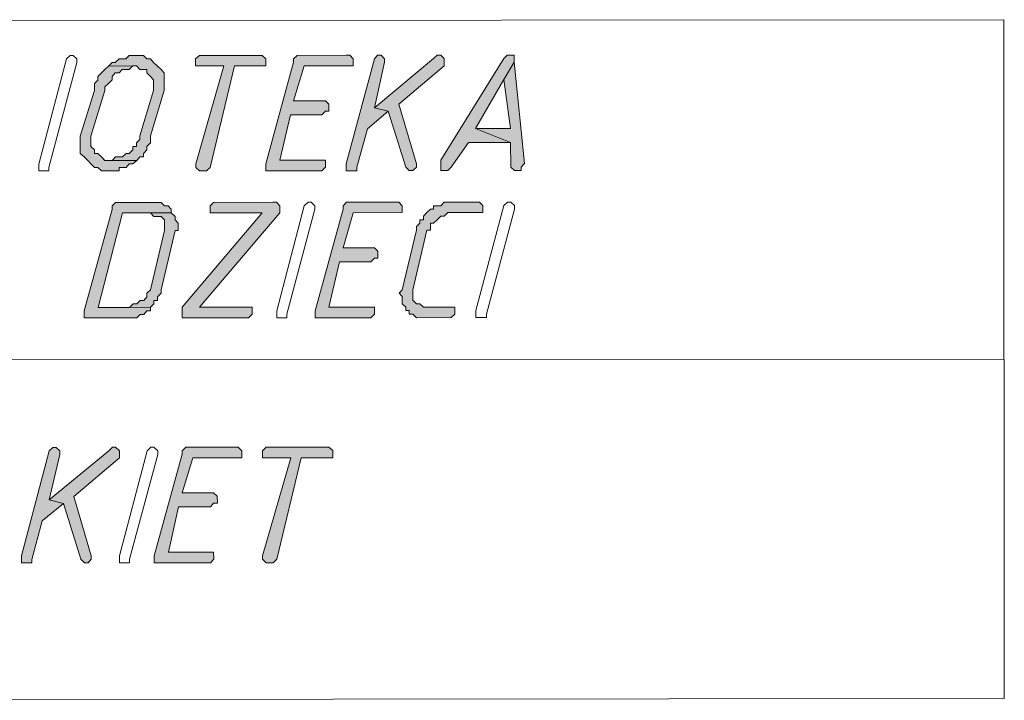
# Model space of a CAD drawing. Header units: inches. Extents: x -5850 to 5646, y 8947 to 13007.
# Tile 10 of 256: x -4831 to -4712, y 9580 to 9663. Entities that reach past the tile are written whole.
import ezdxf

# ---------------------------------------------------------------- set-up
doc = ezdxf.new("R2010")
doc.units = ezdxf.units.IN
doc.header["$MEASUREMENT"] = 0
for name, color, linetype in [('at_Entity', 7, 'Continuous'), ('at_Rect', 7, 'Continuous'), ('at_Solid', 7, 'Continuous')]:
    doc.layers.add(name, color=color, linetype=linetype)

msp = doc.modelspace()

# ---------------------------------------------------------------- hatches: boundary and pattern name
at = {"layer": 'at_Solid', "lineweight": 20}
for points in [[(-4816.63, 9658.19), (-4817.52, 9658.19), (-4817.91, 9657.77), (-4818.74, 9657.77), (-4819.19, 9657.35), (-4819.58, 9657.35), (-4820.03, 9656.92), (-4816.62, 9656.93), (-4816.23, 9656.5), (-4815.4, 9656.5), (-4815.4, 9656.09), (-4814.95, 9655.66), (-4814.56, 9655.24), (-4814.56, 9653.97), (-4816.23, 9648.48), (-4816.23, 9648.06), (-4816.62, 9647.64), (-4816.62, 9647.21), (-4817.06, 9647.21), (-4817.06, 9646.79), (-4817.51, 9646.37), (-4817.9, 9646.36), (-4818.34, 9645.95), (-4819.18, 9645.95), (-4819.57, 9645.52), (-4820.02, 9645.52), (-4816.61, 9645.52), (-4816.22, 9645.95), (-4815.78, 9645.95), (-4815.78, 9646.37), (-4815.39, 9646.79), (-4815.39, 9647.21), (-4814.94, 9647.64), (-4814.94, 9648.48), (-4813.28, 9653.98), (-4813.28, 9654.82), (-4813.28, 9656.09), (-4813.67, 9656.51), (-4814.12, 9656.93), (-4814.56, 9657.35), (-4814.95, 9657.78), (-4815.4, 9657.78), (-4815.79, 9658.19), (-4816.24, 9658.19)], [(-4801.85, 9658.21), (-4809.04, 9658.2), (-4809.49, 9657.78), (-4809.49, 9656.93), (-4806.09, 9656.94), (-4809.48, 9645.11), (-4809.48, 9644.69), (-4809.03, 9644.26), (-4808.19, 9644.27), (-4807.75, 9644.69), (-4804.8, 9656.94), (-4801.01, 9656.94), (-4801.01, 9657.79), (-4801.46, 9658.21)], [(-4791.31, 9658.22), (-4797.22, 9658.21), (-4797.67, 9657.79), (-4797.67, 9657.37), (-4801, 9645.11), (-4801, 9644.27), (-4794.25, 9644.28), (-4793.81, 9644.7), (-4793.81, 9645.54), (-4799.33, 9645.54), (-4798.05, 9651.03), (-4794.26, 9651.04), (-4793.81, 9651.46), (-4793.42, 9651.46), (-4793.42, 9652.3), (-4793.81, 9652.73), (-4797.66, 9652.72), (-4796.38, 9656.95), (-4790.47, 9656.95), (-4790.47, 9657.8), (-4790.86, 9658.22)], [(-4787.52, 9658.22), (-4787.91, 9657.8), (-4791.3, 9645.12), (-4791.3, 9644.28), (-4790.01, 9644.28), (-4790.01, 9644.71), (-4788.74, 9649.35), (-4786.23, 9651.46), (-4787.9, 9651.88), (-4786.68, 9657.38), (-4786.68, 9657.8), (-4787.07, 9658.22)], [(-4780.32, 9658.23), (-4780.77, 9657.81), (-4787.9, 9651.88), (-4786.23, 9651.46), (-4784.1, 9644.71), (-4783.71, 9644.29), (-4783.27, 9644.29), (-4782.82, 9644.71), (-4782.82, 9645.13), (-4784.95, 9652.31), (-4779.49, 9656.96), (-4779.49, 9657.81), (-4779.88, 9658.23)], [(-4771.46, 9658.23), (-4771.85, 9658.23), (-4772.29, 9657.81), (-4779.87, 9645.56), (-4779.86, 9644.29), (-4779.03, 9644.29), (-4778.64, 9644.72), (-4776.52, 9647.67), (-4771.45, 9647.68), (-4775.69, 9649.36), (-4772.29, 9655.28), (-4771.01, 9657.39), (-4771.01, 9658.23)], [(-4820.03, 9656.92), (-4820.47, 9656.5), (-4820.86, 9656.08), (-4821.31, 9655.66), (-4821.31, 9655.23), (-4821.7, 9654.82), (-4821.7, 9653.97), (-4823.42, 9648.47), (-4823.42, 9647.63), (-4823.42, 9646.36), (-4822.97, 9645.94), (-4822.53, 9645.52), (-4822.13, 9645.1), (-4821.69, 9644.68), (-4821.3, 9644.68), (-4820.85, 9644.25), (-4818.73, 9644.26), (-4818.73, 9644.68), (-4817.9, 9644.68), (-4817.51, 9645.1), (-4817.06, 9645.1), (-4816.61, 9645.52), (-4820.46, 9645.52), (-4820.85, 9645.94), (-4821.3, 9646.36), (-4821.69, 9646.36), (-4821.69, 9646.79), (-4822.14, 9647.21), (-4822.14, 9648.47), (-4820.47, 9653.97), (-4820.47, 9654.39), (-4820.02, 9654.82), (-4819.58, 9655.24), (-4819.58, 9655.66), (-4819.19, 9656.08), (-4818.74, 9656.08), (-4818.35, 9656.5), (-4817.52, 9656.5), (-4817.07, 9656.93), (-4816.62, 9656.93)], [(-4771.01, 9657.39), (-4772.29, 9655.28), (-4771.45, 9649.37), (-4775.69, 9649.36), (-4771.45, 9647.68), (-4771.44, 9644.72), (-4771, 9644.3), (-4770.16, 9644.3), (-4770.16, 9644.72), (-4769.77, 9645.14)], [(-4814.55, 9640.46), (-4819.17, 9640.45), (-4819.56, 9640.03), (-4819.56, 9639.61), (-4822.96, 9627.36), (-4822.95, 9626.51), (-4816.6, 9626.51), (-4816.21, 9626.94), (-4815.76, 9626.94), (-4815.37, 9627.36), (-4814.93, 9627.36), (-4814.93, 9627.79), (-4821.28, 9627.78), (-4818.34, 9639.19), (-4812.43, 9639.19), (-4812.43, 9639.62), (-4812.82, 9640.03), (-4813.26, 9640.03), (-4813.65, 9640.46), (-4814.1, 9640.46)], [(-4800.16, 9640.47), (-4807.35, 9640.46), (-4807.74, 9640.04), (-4807.74, 9639.2), (-4801.44, 9639.2), (-4811.13, 9627.79), (-4811.13, 9626.52), (-4803.1, 9626.53), (-4802.66, 9626.95), (-4802.66, 9627.8), (-4809.01, 9627.79), (-4799.32, 9639.2), (-4799.32, 9640.05), (-4799.71, 9640.47)], [(-4785.38, 9640.48), (-4791.29, 9640.48), (-4791.68, 9640.05), (-4791.68, 9639.64), (-4795.07, 9627.38), (-4795.07, 9626.53), (-4788.32, 9626.54), (-4787.88, 9626.96), (-4787.88, 9627.81), (-4793.4, 9627.81), (-4792.12, 9633.29), (-4788.33, 9633.3), (-4787.89, 9633.72), (-4787.49, 9633.72), (-4787.5, 9634.57), (-4787.89, 9634.99), (-4791.68, 9634.98), (-4790.46, 9639.21), (-4784.54, 9639.22), (-4784.54, 9640.06), (-4784.94, 9640.48)], [(-4775.68, 9640.49), (-4779.47, 9640.49), (-4779.86, 9640.06), (-4780.75, 9640.06), (-4780.75, 9639.64), (-4781.14, 9639.64), (-4781.59, 9639.22), (-4781.98, 9638.8), (-4781.98, 9638.37), (-4782.42, 9638.37), (-4782.42, 9637.95), (-4782.81, 9637.53), (-4782.81, 9637.11), (-4784.54, 9629.92), (-4784.93, 9629.5), (-4784.54, 9629.08), (-4784.53, 9628.23), (-4784.09, 9627.81), (-4784.09, 9627.39), (-4783.7, 9627.39), (-4783.7, 9626.97), (-4783.25, 9626.97), (-4782.8, 9626.54), (-4778.62, 9626.55), (-4778.18, 9626.97), (-4778.18, 9627.82), (-4781.97, 9627.82), (-4782.42, 9628.23), (-4782.81, 9628.23), (-4783.25, 9628.66), (-4783.25, 9629.5), (-4783.25, 9629.92), (-4781.59, 9637.11), (-4781.14, 9637.11), (-4781.14, 9637.95), (-4780.75, 9637.96), (-4780.31, 9638.37), (-4779.86, 9638.8), (-4779.47, 9638.8), (-4779.02, 9639.22), (-4774.79, 9639.23), (-4774.79, 9640.07), (-4775.23, 9640.49)], [(-4812.43, 9639.19), (-4814.94, 9639.19), (-4814.54, 9638.77), (-4813.65, 9638.77), (-4813.26, 9638.34), (-4813.26, 9637.5), (-4813.26, 9637.08), (-4814.93, 9629.89), (-4815.37, 9629.48), (-4815.37, 9629.05), (-4815.76, 9628.63), (-4816.21, 9628.63), (-4816.6, 9628.2), (-4817.04, 9628.2), (-4817.49, 9627.78), (-4821.28, 9627.78), (-4814.93, 9627.79), (-4814.54, 9628.21), (-4814.54, 9628.63), (-4814.09, 9628.63), (-4814.09, 9629.05), (-4813.64, 9629.48), (-4813.64, 9629.9), (-4811.98, 9637.08), (-4811.59, 9637.08), (-4811.59, 9637.5), (-4811.59, 9637.93), (-4811.98, 9638.35), (-4811.98, 9638.77)], [(-4826.73, 9610.88), (-4827.18, 9610.46), (-4830.51, 9597.78), (-4830.51, 9596.94), (-4829.29, 9596.94), (-4829.29, 9597.36), (-4828.01, 9602.01), (-4825.44, 9604.12), (-4827.17, 9604.54), (-4825.9, 9610.03), (-4825.9, 9610.46), (-4826.34, 9610.88)], [(-4819.54, 9610.89), (-4819.98, 9610.46), (-4827.17, 9604.54), (-4825.44, 9604.12), (-4823.37, 9597.37), (-4822.93, 9596.94), (-4822.48, 9596.94), (-4822.09, 9597.37), (-4822.09, 9597.78), (-4824.22, 9604.97), (-4818.7, 9609.62), (-4818.7, 9610.46), (-4819.15, 9610.89)], [(-4804.76, 9610.9), (-4810.67, 9610.89), (-4811.12, 9610.47), (-4811.12, 9610.05), (-4814.51, 9597.79), (-4814.51, 9596.95), (-4807.7, 9596.96), (-4807.31, 9597.38), (-4807.32, 9598.22), (-4812.78, 9598.22), (-4811.56, 9603.71), (-4807.71, 9603.71), (-4807.32, 9604.14), (-4806.87, 9604.14), (-4806.88, 9604.98), (-4807.32, 9605.4), (-4811.11, 9605.4), (-4809.83, 9609.63), (-4803.92, 9609.63), (-4803.92, 9610.48), (-4804.37, 9610.9)], [(-4793.78, 9610.91), (-4800.97, 9610.9), (-4801.42, 9610.48), (-4801.41, 9609.64), (-4798.01, 9609.64), (-4801.4, 9597.8), (-4801.4, 9597.38), (-4800.96, 9596.96), (-4800.12, 9596.96), (-4799.67, 9597.39), (-4796.73, 9609.64), (-4792.94, 9609.64), (-4792.94, 9610.49), (-4793.39, 9610.91)]]:
    msp.add_hatch(color=7, dxfattribs=at).paths.add_polyline_path(points)

# ---------------------------------------------------------------- linework, layer by layer
at = {"layer": 'at_Entity', "color": 7, "lineweight": 20}
for p, q in [((-4828.44, 9645.09), (-4825.1, 9657.77)), ((-4825.1, 9657.77), (-4824.66, 9658.19)), ((-4825.1, 9657.77), (-4825.1, 9657.77)), ((-4824.66, 9658.19), (-4824.27, 9658.19)), ((-4824.27, 9658.19), (-4823.82, 9657.77)), ((-4823.82, 9657.77), (-4823.82, 9657.34)), ((-4818.74, 9657.77), (-4819.19, 9657.35)), ((-4817.91, 9657.77), (-4818.74, 9657.77)), ((-4817.52, 9658.19), (-4817.91, 9657.77)), ((-4816.63, 9658.19), (-4817.52, 9658.19)), ((-4816.24, 9658.19), (-4816.63, 9658.19)), ((-4815.79, 9658.19), (-4816.24, 9658.19)), ((-4815.4, 9657.78), (-4815.79, 9658.19)), ((-4814.95, 9657.78), (-4815.4, 9657.78)), ((-4814.56, 9657.35), (-4814.95, 9657.78)), ((-4809.04, 9658.2), (-4809.49, 9657.78)), ((-4809.49, 9657.78), (-4809.49, 9656.93)), ((-4801.85, 9658.21), (-4809.04, 9658.2)), ((-4801.46, 9658.21), (-4801.85, 9658.21)), ((-4801.01, 9657.79), (-4801.46, 9658.21)), ((-4801.01, 9656.94), (-4801.01, 9657.79)), ((-4797.22, 9658.21), (-4797.67, 9657.79)), ((-4797.67, 9657.79), (-4797.67, 9657.37)), ((-4791.31, 9658.22), (-4797.22, 9658.21)), ((-4790.86, 9658.22), (-4791.31, 9658.22)), ((-4787.91, 9657.8), (-4791.3, 9645.12)), ((-4790.47, 9657.8), (-4790.86, 9658.22)), ((-4790.47, 9656.95), (-4790.47, 9657.8)), ((-4787.52, 9658.22), (-4787.91, 9657.8)), ((-4787.91, 9657.8), (-4787.91, 9657.8)), ((-4780.77, 9657.81), (-4787.9, 9651.88)), ((-4787.52, 9658.22), (-4787.52, 9658.22)), ((-4787.07, 9658.22), (-4787.52, 9658.22)), ((-4786.68, 9657.8), (-4787.07, 9658.22)), ((-4786.68, 9657.38), (-4786.68, 9657.8)), ((-4780.32, 9658.23), (-4780.77, 9657.81)), ((-4780.32, 9658.23), (-4780.32, 9658.23)), ((-4779.88, 9658.23), (-4780.32, 9658.23)), ((-4779.49, 9657.81), (-4779.88, 9658.23)), ((-4772.29, 9657.81), (-4779.87, 9645.56)), ((-4779.49, 9656.96), (-4779.49, 9657.81)), ((-4771.85, 9658.23), (-4772.29, 9657.81)), ((-4771.46, 9658.23), (-4771.85, 9658.23)), ((-4771.01, 9658.23), (-4771.46, 9658.23)), ((-4771.01, 9657.39), (-4771.01, 9658.23)), ((-4823.82, 9657.34), (-4827.21, 9644.67)), ((-4823.82, 9657.34), (-4823.82, 9657.34)), ((-4823.82, 9657.34), (-4823.82, 9657.34)), ((-4820.03, 9656.92), (-4820.47, 9656.5)), ((-4819.58, 9657.35), (-4820.03, 9656.92)), ((-4816.62, 9656.93), (-4820.03, 9656.92)), ((-4820.03, 9656.92), (-4816.62, 9656.93)), ((-4819.19, 9657.35), (-4819.58, 9657.35)), ((-4817.52, 9656.5), (-4817.07, 9656.93)), ((-4817.07, 9656.93), (-4816.62, 9656.93)), ((-4816.62, 9656.93), (-4816.23, 9656.5)), ((-4814.12, 9656.93), (-4814.56, 9657.35)), ((-4814.56, 9657.35), (-4814.56, 9657.35)), ((-4813.67, 9656.51), (-4814.12, 9656.93)), ((-4809.49, 9656.93), (-4806.09, 9656.94)), ((-4806.09, 9656.94), (-4809.48, 9645.11)), ((-4807.75, 9644.69), (-4804.8, 9656.94)), ((-4804.8, 9656.94), (-4801.01, 9656.94)), ((-4797.67, 9657.37), (-4801, 9645.11)), ((-4797.66, 9652.72), (-4796.38, 9656.95)), ((-4796.38, 9656.95), (-4790.47, 9656.95)), ((-4787.9, 9651.88), (-4786.68, 9657.38)), ((-4784.95, 9652.31), (-4779.49, 9656.96)), ((-4771.01, 9657.39), (-4772.29, 9655.28)), ((-4772.29, 9655.28), (-4771.01, 9657.39)), ((-4769.77, 9645.14), (-4771.01, 9657.39)), ((-4820.86, 9656.08), (-4821.31, 9655.66)), ((-4821.31, 9655.66), (-4821.31, 9655.23)), ((-4820.47, 9656.5), (-4820.86, 9656.08)), ((-4820.86, 9656.08), (-4820.86, 9656.08)), ((-4819.58, 9655.66), (-4819.19, 9656.08)), ((-4819.58, 9655.24), (-4819.58, 9655.66)), ((-4819.19, 9656.08), (-4818.74, 9656.08)), ((-4818.74, 9656.08), (-4818.35, 9656.5)), ((-4818.35, 9656.5), (-4817.52, 9656.5)), ((-4816.23, 9656.5), (-4815.4, 9656.5)), ((-4815.4, 9656.5), (-4815.4, 9656.09)), ((-4815.4, 9656.09), (-4814.95, 9655.66)), ((-4814.95, 9655.66), (-4814.95, 9655.66)), ((-4814.95, 9655.66), (-4814.56, 9655.24)), ((-4813.28, 9656.09), (-4813.67, 9656.51)), ((-4813.67, 9656.51), (-4813.67, 9656.51)), ((-4813.28, 9654.82), (-4813.28, 9656.09)), ((-4821.31, 9655.23), (-4821.7, 9654.82)), ((-4821.7, 9654.82), (-4821.7, 9653.97)), ((-4820.47, 9654.39), (-4820.02, 9654.82)), ((-4820.47, 9653.97), (-4820.47, 9654.39)), ((-4820.02, 9654.82), (-4819.58, 9655.24)), ((-4820.02, 9654.82), (-4820.02, 9654.82)), ((-4814.56, 9655.24), (-4814.56, 9653.97)), ((-4813.28, 9653.98), (-4813.28, 9654.82)), ((-4775.69, 9649.36), (-4772.29, 9655.28)), ((-4772.29, 9655.28), (-4771.45, 9649.37)), ((-4821.7, 9653.97), (-4823.42, 9648.47)), ((-4822.14, 9648.47), (-4820.47, 9653.97)), ((-4814.56, 9653.97), (-4816.23, 9648.48)), ((-4814.94, 9648.48), (-4813.28, 9653.98)), ((-4793.81, 9652.73), (-4797.66, 9652.72)), ((-4793.42, 9652.3), (-4793.81, 9652.73)), ((-4793.42, 9651.46), (-4793.42, 9652.3)), ((-4787.9, 9651.88), (-4786.23, 9651.46)), ((-4786.23, 9651.46), (-4787.9, 9651.88)), ((-4782.82, 9645.13), (-4784.95, 9652.31)), ((-4799.33, 9645.54), (-4798.05, 9651.03)), ((-4798.05, 9651.03), (-4794.26, 9651.04)), ((-4794.26, 9651.04), (-4793.81, 9651.46)), ((-4793.81, 9651.46), (-4793.42, 9651.46)), ((-4788.74, 9649.35), (-4786.23, 9651.46)), ((-4786.23, 9651.46), (-4784.1, 9644.71)), ((-4823.42, 9648.47), (-4823.42, 9647.63)), ((-4822.14, 9647.21), (-4822.14, 9648.47)), ((-4816.23, 9648.48), (-4816.23, 9648.06)), ((-4814.94, 9647.64), (-4814.94, 9648.48)), ((-4790.01, 9644.71), (-4788.74, 9649.35)), ((-4771.45, 9649.37), (-4775.69, 9649.36)), ((-4775.69, 9649.36), (-4771.45, 9647.68)), ((-4771.45, 9647.68), (-4775.69, 9649.36)), ((-4823.42, 9647.63), (-4823.42, 9646.36)), ((-4821.69, 9646.79), (-4822.14, 9647.21)), ((-4816.62, 9647.21), (-4817.06, 9647.21)), ((-4817.06, 9647.21), (-4817.06, 9646.79)), ((-4816.23, 9648.06), (-4816.62, 9647.64)), ((-4816.62, 9647.64), (-4816.62, 9647.21)), ((-4815.39, 9647.21), (-4814.94, 9647.64)), ((-4815.39, 9646.79), (-4815.39, 9647.21)), ((-4778.64, 9644.72), (-4776.52, 9647.67)), ((-4776.52, 9647.67), (-4771.45, 9647.68)), ((-4771.45, 9647.68), (-4771.44, 9644.72)), ((-4823.42, 9646.36), (-4822.97, 9645.94)), ((-4822.97, 9645.94), (-4822.97, 9645.94)), ((-4822.97, 9645.94), (-4822.53, 9645.52)), ((-4821.69, 9646.36), (-4821.69, 9646.79)), ((-4821.3, 9646.36), (-4821.69, 9646.36)), ((-4820.85, 9645.94), (-4821.3, 9646.36)), ((-4820.46, 9645.52), (-4820.85, 9645.94)), ((-4820.85, 9645.94), (-4820.85, 9645.94)), ((-4819.18, 9645.95), (-4819.57, 9645.52)), ((-4818.34, 9645.95), (-4819.18, 9645.95)), ((-4817.9, 9646.36), (-4818.34, 9645.95)), ((-4817.51, 9646.37), (-4817.9, 9646.36)), ((-4817.06, 9646.79), (-4817.51, 9646.37)), ((-4816.61, 9645.52), (-4816.22, 9645.95)), ((-4816.22, 9645.95), (-4815.78, 9645.95)), ((-4815.78, 9646.37), (-4815.39, 9646.79)), ((-4815.78, 9645.95), (-4815.78, 9646.37)), ((-4828.44, 9644.25), (-4828.44, 9645.09)), ((-4828.44, 9645.09), (-4828.44, 9645.09)), ((-4827.21, 9644.67), (-4827.21, 9644.25)), ((-4822.53, 9645.52), (-4822.53, 9645.52)), ((-4822.53, 9645.52), (-4822.13, 9645.1)), ((-4822.13, 9645.1), (-4821.69, 9644.68)), ((-4821.69, 9644.68), (-4821.3, 9644.68)), ((-4821.3, 9644.68), (-4820.85, 9644.25)), ((-4816.61, 9645.52), (-4820.46, 9645.52)), ((-4819.57, 9645.52), (-4820.02, 9645.52)), ((-4820.02, 9645.52), (-4816.61, 9645.52)), ((-4818.73, 9644.26), (-4818.73, 9644.68)), ((-4818.73, 9644.68), (-4817.9, 9644.68)), ((-4817.9, 9644.68), (-4817.51, 9645.1)), ((-4817.51, 9645.1), (-4817.06, 9645.1)), ((-4817.06, 9645.1), (-4816.61, 9645.52)), ((-4809.48, 9645.11), (-4809.48, 9644.69)), ((-4809.48, 9644.69), (-4809.03, 9644.26)), ((-4808.19, 9644.27), (-4807.75, 9644.69)), ((-4801, 9645.11), (-4801, 9644.27)), ((-4793.81, 9645.54), (-4799.33, 9645.54)), ((-4794.25, 9644.28), (-4793.81, 9644.7)), ((-4793.81, 9644.7), (-4793.81, 9645.54)), ((-4791.3, 9645.12), (-4791.3, 9644.28)), ((-4790.01, 9644.28), (-4790.01, 9644.71)), ((-4784.1, 9644.71), (-4784.1, 9644.71)), ((-4784.1, 9644.71), (-4783.71, 9644.29)), ((-4783.27, 9644.29), (-4782.82, 9644.71)), ((-4782.82, 9644.71), (-4782.82, 9645.13)), ((-4782.82, 9645.13), (-4782.82, 9645.13)), ((-4779.87, 9645.56), (-4779.86, 9644.29)), ((-4779.03, 9644.29), (-4778.64, 9644.72)), ((-4771.44, 9644.72), (-4771, 9644.3)), ((-4770.16, 9644.72), (-4769.77, 9645.14)), ((-4770.16, 9644.3), (-4770.16, 9644.72)), ((-4827.21, 9644.25), (-4828.44, 9644.25)), ((-4820.85, 9644.25), (-4818.73, 9644.26)), ((-4809.03, 9644.26), (-4808.19, 9644.27)), ((-4801, 9644.27), (-4794.25, 9644.28)), ((-4791.3, 9644.28), (-4790.01, 9644.28)), ((-4783.71, 9644.29), (-4783.27, 9644.29)), ((-4779.86, 9644.29), (-4779.03, 9644.29)), ((-4771, 9644.3), (-4770.16, 9644.3)), ((-4819.17, 9640.45), (-4819.56, 9640.03)), ((-4819.56, 9640.03), (-4819.56, 9639.61)), ((-4814.55, 9640.46), (-4819.17, 9640.45)), ((-4814.1, 9640.46), (-4814.55, 9640.46)), ((-4813.65, 9640.46), (-4814.1, 9640.46)), ((-4813.26, 9640.03), (-4813.65, 9640.46)), ((-4812.82, 9640.03), (-4813.26, 9640.03)), ((-4812.43, 9639.62), (-4812.82, 9640.03)), ((-4807.35, 9640.46), (-4807.74, 9640.04)), ((-4807.74, 9640.04), (-4807.74, 9639.2)), ((-4800.16, 9640.47), (-4807.35, 9640.46)), ((-4799.71, 9640.47), (-4800.16, 9640.47)), ((-4799.32, 9640.05), (-4799.71, 9640.47)), ((-4799.7, 9627.38), (-4796.37, 9640.05)), ((-4799.32, 9639.2), (-4799.32, 9640.05)), ((-4799.32, 9640.05), (-4799.32, 9640.05)), ((-4796.37, 9640.05), (-4795.92, 9640.47)), ((-4796.37, 9640.05), (-4796.37, 9640.05)), ((-4795.92, 9640.47), (-4795.53, 9640.47)), ((-4795.53, 9640.47), (-4795.08, 9640.05)), ((-4795.08, 9640.05), (-4795.08, 9639.63)), ((-4791.29, 9640.48), (-4791.68, 9640.05)), ((-4791.68, 9640.05), (-4791.68, 9639.64)), ((-4785.38, 9640.48), (-4791.29, 9640.48)), ((-4784.94, 9640.48), (-4785.38, 9640.48)), ((-4784.54, 9640.06), (-4784.94, 9640.48)), ((-4784.54, 9639.22), (-4784.54, 9640.06)), ((-4779.86, 9640.06), (-4780.75, 9640.06)), ((-4780.75, 9640.06), (-4780.75, 9639.64)), ((-4779.47, 9640.49), (-4779.86, 9640.06)), ((-4775.68, 9640.49), (-4779.47, 9640.49)), ((-4775.23, 9640.49), (-4775.68, 9640.49)), ((-4775.67, 9627.4), (-4772.28, 9640.07)), ((-4774.79, 9640.07), (-4775.23, 9640.49)), ((-4774.79, 9639.23), (-4774.79, 9640.07)), ((-4772.28, 9640.07), (-4771.83, 9640.49)), ((-4772.28, 9640.07), (-4772.28, 9640.07)), ((-4771.83, 9640.49), (-4771.44, 9640.5)), ((-4771.44, 9640.5), (-4770.99, 9640.07)), ((-4770.99, 9640.07), (-4770.99, 9639.65)), ((-4819.56, 9639.61), (-4822.96, 9627.36)), ((-4821.28, 9627.78), (-4818.34, 9639.19)), ((-4818.34, 9639.19), (-4812.43, 9639.19)), ((-4812.43, 9639.19), (-4814.94, 9639.19)), ((-4814.94, 9639.19), (-4814.54, 9638.77)), ((-4814.54, 9638.77), (-4813.65, 9638.77)), ((-4813.65, 9638.77), (-4813.26, 9638.34)), ((-4812.43, 9639.19), (-4812.43, 9639.62)), ((-4812.43, 9639.62), (-4812.43, 9639.62)), ((-4811.98, 9638.77), (-4812.43, 9639.19)), ((-4811.98, 9638.35), (-4811.98, 9638.77)), ((-4801.44, 9639.2), (-4811.13, 9627.79)), ((-4809.01, 9627.79), (-4799.32, 9639.2)), ((-4807.74, 9639.2), (-4801.44, 9639.2)), ((-4795.08, 9639.63), (-4798.47, 9626.95)), ((-4795.08, 9639.63), (-4795.08, 9639.63)), ((-4795.08, 9639.63), (-4795.08, 9639.63)), ((-4791.68, 9639.64), (-4795.07, 9627.38)), ((-4791.68, 9634.98), (-4790.46, 9639.21)), ((-4790.46, 9639.21), (-4784.54, 9639.22)), ((-4781.59, 9639.22), (-4781.98, 9638.8)), ((-4781.98, 9638.8), (-4781.98, 9638.37)), ((-4781.14, 9639.64), (-4781.59, 9639.22)), ((-4781.59, 9639.22), (-4781.59, 9639.22)), ((-4780.75, 9639.64), (-4781.14, 9639.64)), ((-4780.31, 9638.37), (-4779.86, 9638.8)), ((-4779.86, 9638.8), (-4779.47, 9638.8)), ((-4779.47, 9638.8), (-4779.02, 9639.22)), ((-4779.02, 9639.22), (-4774.79, 9639.23)), ((-4770.99, 9639.65), (-4774.38, 9626.98)), ((-4770.99, 9639.65), (-4770.99, 9639.65)), ((-4770.99, 9639.65), (-4770.99, 9639.65)), ((-4813.26, 9638.34), (-4813.26, 9637.5)), ((-4811.59, 9637.93), (-4811.98, 9638.35)), ((-4811.59, 9637.5), (-4811.59, 9637.93)), ((-4782.42, 9637.95), (-4782.81, 9637.53)), ((-4782.81, 9637.53), (-4782.81, 9637.11)), ((-4781.98, 9638.37), (-4782.42, 9638.37)), ((-4782.42, 9638.37), (-4782.42, 9637.95)), ((-4781.14, 9637.95), (-4780.75, 9637.96)), ((-4781.14, 9637.11), (-4781.14, 9637.95)), ((-4780.75, 9637.96), (-4780.31, 9638.37)), ((-4780.31, 9638.37), (-4780.31, 9638.37)), ((-4813.26, 9637.08), (-4814.93, 9629.89)), ((-4813.64, 9629.9), (-4811.98, 9637.08)), ((-4813.26, 9637.5), (-4813.26, 9637.08)), ((-4811.98, 9637.08), (-4811.59, 9637.08)), ((-4811.59, 9637.08), (-4811.59, 9637.5)), ((-4782.81, 9637.11), (-4784.54, 9629.92)), ((-4783.25, 9629.92), (-4781.59, 9637.11)), ((-4781.59, 9637.11), (-4781.14, 9637.11)), ((-4787.89, 9634.99), (-4791.68, 9634.98)), ((-4787.5, 9634.57), (-4787.89, 9634.99)), ((-4787.49, 9633.72), (-4787.5, 9634.57)), ((-4793.4, 9627.81), (-4792.12, 9633.29)), ((-4792.12, 9633.29), (-4788.33, 9633.3)), ((-4788.33, 9633.3), (-4787.89, 9633.72)), ((-4787.89, 9633.72), (-4787.49, 9633.72)), ((-4814.93, 9629.89), (-4815.37, 9629.48)), ((-4815.37, 9629.48), (-4815.37, 9629.05)), ((-4814.93, 9629.89), (-4814.93, 9629.89)), ((-4814.09, 9629.05), (-4813.64, 9629.48)), ((-4813.64, 9629.48), (-4813.64, 9629.9)), ((-4784.54, 9629.92), (-4784.93, 9629.5)), ((-4784.93, 9629.5), (-4784.93, 9629.5)), ((-4784.93, 9629.5), (-4784.54, 9629.08)), ((-4784.54, 9629.92), (-4784.54, 9629.92)), ((-4783.25, 9629.5), (-4783.25, 9629.92)), ((-4783.25, 9628.66), (-4783.25, 9629.5)), ((-4817.04, 9628.2), (-4817.49, 9627.78)), ((-4816.6, 9628.2), (-4817.04, 9628.2)), ((-4816.21, 9628.63), (-4816.6, 9628.2)), ((-4815.76, 9628.63), (-4816.21, 9628.63)), ((-4815.37, 9629.05), (-4815.76, 9628.63)), ((-4814.93, 9627.79), (-4814.54, 9628.21)), ((-4814.54, 9628.21), (-4814.54, 9628.63)), ((-4814.54, 9628.63), (-4814.09, 9628.63)), ((-4814.09, 9628.63), (-4814.09, 9629.05)), ((-4784.54, 9629.08), (-4784.53, 9628.23)), ((-4784.53, 9628.23), (-4784.09, 9627.81)), ((-4782.81, 9628.23), (-4783.25, 9628.66)), ((-4782.42, 9628.23), (-4782.81, 9628.23)), ((-4781.97, 9627.82), (-4782.42, 9628.23)), ((-4822.96, 9627.36), (-4822.95, 9626.51)), ((-4821.28, 9627.78), (-4814.93, 9627.79)), ((-4814.93, 9627.79), (-4821.28, 9627.78)), ((-4817.49, 9627.78), (-4821.28, 9627.78)), ((-4816.6, 9626.51), (-4816.21, 9626.94)), ((-4816.21, 9626.94), (-4815.76, 9626.94)), ((-4815.76, 9626.94), (-4815.37, 9627.36)), ((-4815.37, 9627.36), (-4814.93, 9627.36)), ((-4814.93, 9627.36), (-4814.93, 9627.79)), ((-4811.13, 9627.79), (-4811.13, 9626.52)), ((-4802.66, 9627.8), (-4809.01, 9627.79)), ((-4803.1, 9626.53), (-4802.66, 9626.95)), ((-4802.66, 9626.95), (-4802.66, 9627.8)), ((-4799.7, 9626.53), (-4799.7, 9627.38)), ((-4799.7, 9627.38), (-4799.7, 9627.38)), ((-4798.47, 9626.95), (-4798.47, 9626.53)), ((-4795.07, 9627.38), (-4795.07, 9626.53)), ((-4787.88, 9627.81), (-4793.4, 9627.81)), ((-4788.32, 9626.54), (-4787.88, 9626.96)), ((-4787.88, 9626.96), (-4787.88, 9627.81)), ((-4784.09, 9627.81), (-4784.09, 9627.39)), ((-4784.09, 9627.39), (-4783.7, 9627.39)), ((-4783.7, 9627.39), (-4783.7, 9626.97)), ((-4783.7, 9626.97), (-4783.25, 9626.97)), ((-4783.25, 9626.97), (-4782.8, 9626.54)), ((-4778.18, 9627.82), (-4781.97, 9627.82)), ((-4778.62, 9626.55), (-4778.18, 9626.97)), ((-4778.18, 9626.97), (-4778.18, 9627.82)), ((-4775.67, 9626.55), (-4775.67, 9627.4)), ((-4775.67, 9627.4), (-4775.67, 9627.4)), ((-4774.38, 9626.98), (-4774.38, 9626.55)), ((-4822.95, 9626.51), (-4816.6, 9626.51)), ((-4811.13, 9626.52), (-4803.1, 9626.53)), ((-4798.47, 9626.53), (-4799.7, 9626.53)), ((-4795.07, 9626.53), (-4788.32, 9626.54)), ((-4782.8, 9626.54), (-4778.62, 9626.55)), ((-4774.38, 9626.55), (-4775.67, 9626.55)), ((-4958.12, 9621.32), (-4711.87, 9621.54)), ((-4827.18, 9610.46), (-4830.51, 9597.78)), ((-4826.73, 9610.88), (-4827.18, 9610.46)), ((-4827.18, 9610.46), (-4827.18, 9610.46)), ((-4819.98, 9610.46), (-4827.17, 9604.54)), ((-4826.73, 9610.88), (-4826.73, 9610.88)), ((-4826.34, 9610.88), (-4826.73, 9610.88)), ((-4825.9, 9610.46), (-4826.34, 9610.88)), ((-4825.9, 9610.03), (-4825.9, 9610.46)), ((-4819.54, 9610.89), (-4819.98, 9610.46)), ((-4819.54, 9610.89), (-4819.54, 9610.89)), ((-4819.15, 9610.89), (-4819.54, 9610.89)), ((-4818.7, 9610.46), (-4819.15, 9610.89)), ((-4818.7, 9609.62), (-4818.7, 9610.46)), ((-4818.69, 9597.79), (-4815.36, 9610.47)), ((-4815.36, 9610.47), (-4814.91, 9610.89)), ((-4815.36, 9610.47), (-4815.36, 9610.47)), ((-4814.91, 9610.89), (-4814.52, 9610.89)), ((-4814.52, 9610.89), (-4814.07, 9610.47)), ((-4814.07, 9610.47), (-4814.07, 9610.04)), ((-4810.67, 9610.89), (-4811.12, 9610.47)), ((-4811.12, 9610.47), (-4811.12, 9610.05)), ((-4804.76, 9610.9), (-4810.67, 9610.89)), ((-4804.37, 9610.9), (-4804.76, 9610.9)), ((-4803.92, 9610.48), (-4804.37, 9610.9)), ((-4803.92, 9609.63), (-4803.92, 9610.48)), ((-4800.97, 9610.9), (-4801.42, 9610.48)), ((-4801.42, 9610.48), (-4801.41, 9609.64)), ((-4793.78, 9610.91), (-4800.97, 9610.9)), ((-4793.39, 9610.91), (-4793.78, 9610.91)), ((-4792.94, 9610.49), (-4793.39, 9610.91)), ((-4792.94, 9609.64), (-4792.94, 9610.49)), ((-4827.17, 9604.54), (-4825.9, 9610.03)), ((-4824.22, 9604.97), (-4818.7, 9609.62)), ((-4814.07, 9610.04), (-4817.46, 9597.37)), ((-4811.12, 9610.05), (-4814.51, 9597.79)), ((-4814.07, 9610.04), (-4814.07, 9610.04)), ((-4814.07, 9610.04), (-4814.07, 9610.04)), ((-4811.11, 9605.4), (-4809.83, 9609.63)), ((-4809.83, 9609.63), (-4803.92, 9609.63)), ((-4801.41, 9609.64), (-4798.01, 9609.64)), ((-4798.01, 9609.64), (-4801.4, 9597.8)), ((-4799.67, 9597.39), (-4796.73, 9609.64)), ((-4796.73, 9609.64), (-4792.94, 9609.64)), ((-4827.17, 9604.54), (-4825.44, 9604.12)), ((-4825.44, 9604.12), (-4827.17, 9604.54)), ((-4822.09, 9597.78), (-4824.22, 9604.97)), ((-4807.32, 9605.4), (-4811.11, 9605.4)), ((-4806.88, 9604.98), (-4807.32, 9605.4)), ((-4806.87, 9604.14), (-4806.88, 9604.98)), ((-4828.01, 9602.01), (-4825.44, 9604.12)), ((-4825.44, 9604.12), (-4823.37, 9597.37)), ((-4812.78, 9598.22), (-4811.56, 9603.71)), ((-4811.56, 9603.71), (-4807.71, 9603.71)), ((-4807.71, 9603.71), (-4807.32, 9604.14)), ((-4807.32, 9604.14), (-4806.87, 9604.14)), ((-4829.29, 9597.36), (-4828.01, 9602.01)), ((-4830.51, 9597.78), (-4830.51, 9596.94)), ((-4829.29, 9596.94), (-4829.29, 9597.36)), ((-4823.37, 9597.37), (-4823.37, 9597.37)), ((-4823.37, 9597.37), (-4822.93, 9596.94)), ((-4822.48, 9596.94), (-4822.09, 9597.37)), ((-4822.09, 9597.37), (-4822.09, 9597.78)), ((-4822.09, 9597.78), (-4822.09, 9597.78)), ((-4818.69, 9596.95), (-4818.69, 9597.79)), ((-4818.69, 9597.79), (-4818.69, 9597.79)), ((-4817.46, 9597.37), (-4817.46, 9596.95)), ((-4814.51, 9597.79), (-4814.51, 9596.95)), ((-4807.32, 9598.22), (-4812.78, 9598.22)), ((-4807.7, 9596.96), (-4807.31, 9597.38)), ((-4807.31, 9597.38), (-4807.32, 9598.22)), ((-4801.4, 9597.8), (-4801.4, 9597.38)), ((-4801.4, 9597.38), (-4800.96, 9596.96)), ((-4800.12, 9596.96), (-4799.67, 9597.39)), ((-4830.51, 9596.94), (-4829.29, 9596.94)), ((-4822.93, 9596.94), (-4822.48, 9596.94)), ((-4817.46, 9596.95), (-4818.69, 9596.95)), ((-4814.51, 9596.95), (-4807.7, 9596.96)), ((-4800.96, 9596.96), (-4800.12, 9596.96))]:
    msp.add_line(p, q, dxfattribs=at)
at = {"layer": 'at_Rect', "color": 7, "lineweight": 20}
for p, q in [((-4958.16, 9662.29), (-4711.9, 9662.51)), ((-4711.83, 9580.57), (-4711.9, 9662.51)), ((-4711.83, 9580.57), (-4958.09, 9580.35))]:
    msp.add_line(p, q, dxfattribs=at)

doc.saveas('drawing.dxf')
